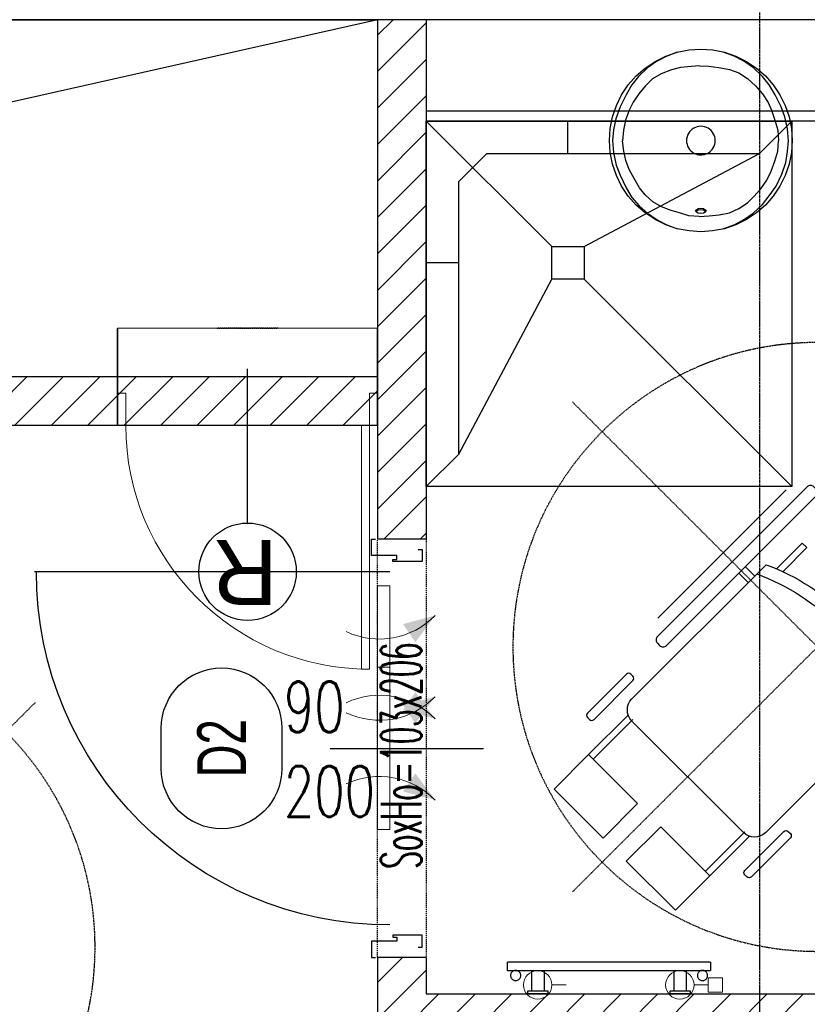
# Model space of a CAD drawing. Header units: millimetres. Extents: x 69081 to 158617, y -37521 to -9534.
# Tile 211 of 256: x 114126 to 114320, y -20803 to -20561. Entities that reach past the tile are written whole.
import ezdxf
from ezdxf.enums import TextEntityAlignment as Align

# ---------------------------------------------------------------- set-up
doc = ezdxf.new("R2010")
doc.units = ezdxf.units.MM
for name, pattern in [('DASHED', [0.75, 0.5, -0.25]), ('DO', [0.8, 0.6, -0.1, 0, -0.1]), ('DP', [0.5, 0.3, -0.2]), ('KRESKOWA-SREDNIA', [0.2, 0.12, -0.08]), ('MP', [0.25, 0.15, -0.1])]:
    doc.linetypes.add(name, pattern=pattern)
for name, color, linetype in [('_A-opisy', 51, 'Continuous'), ('A-----SZ', 8, 'Continuous'), ('A-ARM', 8, 'Continuous'), ('A-OSI', 8, 'DO'), ('A-SCI', 7, 'Continuous'), ('A_GSA_GK', 2, 'Continuous'), ('AM DRZIW WEWN', 1, 'Continuous'), ('B-widok-przerywana', 8, 'DASHED'), ('BA_ARM', 8, 'Continuous'), ('BA_drz', 7, 'Continuous'), ('BA_lpm', 1, 'MP'), ('BA_sym', 7, 'Continuous'), ('JS_PODCIĄGI', 1, 'DP'), ('porta', 8, 'Continuous'), ('R-----OP', 1, 'Continuous'), ('R-----WY', 1, 'Continuous')]:
    doc.layers.add(name, color=color, linetype=linetype)
for name, color, linetype, lineweight in [('_A-stolarka', 72, 'Continuous', 9), ('_A-ściany', 141, 'Continuous', 35), ('A-DRZ-SY', 7, 'Continuous', 25), ('DRZWI', 3, 'Continuous', 20), ('IS_Grzejnik', 15, 'Continuous', 5), ('IS_Zawór1', 15, 'Continuous', 5), ('SB_OTWORY DRZWI', 1, 'Continuous', 9)]:
    doc.layers.add(name, color=color, linetype=linetype, lineweight=lineweight)
doc.layers.get('R-----WY').off()
doc.styles.add('BIKTS', font='bikromsw.shx', dxfattribs={"width": 0.85})
doc.styles.add('Opisowy', font='arial.ttf')
doc.styles.add('ROMANS', font='romans.shx', dxfattribs={"height": 1})

# ---------------------------------------------------------------- blocks, each defined once
blk = doc.blocks.new('grzejnik drabinka')
at = {"layer": 'BA_ARM'}
for p, q in [((0, -0.8), (0, 0)), ((5, 0), (5, -0.8)), ((35, 0), (35, -0.8)), ((40, 0), (40, -0.8)), ((1, -5.8), (1, -0.8)), ((4, -0.8), (4, -5.8)), ((36, -5.8), (36, -0.8)), ((39, -0.8), (39, -5.8)), ((45, -5.8), (-5, -5.8)), ((-5, -7.8), (45, -7.8))]:
    blk.add_line(p, q, dxfattribs=at)
for points in [[(0, 0), (0, 0), (0.06, 0), (0.31, 0), (0.71, 0), (1.24, 0), (1.85, 0), (2.5, 0), (3.15, 0), (3.76, 0), (4.29, 0), (4.69, 0), (4.94, 0), (5, 0), (5, 0)], [(35, 0), (35, 0), (35.06, 0), (35.31, 0), (35.71, 0), (36.24, 0), (36.85, 0), (37.5, 0), (38.15, 0), (38.76, 0), (39.29, 0), (39.69, 0), (39.94, 0), (40, 0), (40, 0)], [(5, -0.8), (5, -0.8), (4.94, -0.8), (4.69, -0.8), (4.29, -0.8), (3.76, -0.8), (3.15, -0.8), (2.5, -0.8), (1.85, -0.8), (1.24, -0.8), (0.71, -0.8), (0.31, -0.8), (0.06, -0.8), (0, -0.8), (0, -0.8)], [(40, -0.8), (40, -0.8), (39.94, -0.8), (39.69, -0.8), (39.29, -0.8), (38.76, -0.8), (38.15, -0.8), (37.5, -0.8), (36.85, -0.8), (36.24, -0.8), (35.71, -0.8), (35.31, -0.8), (35.06, -0.8), (35, -0.8), (35, -0.8)], [(-1.75, -4.55), (-1.75, -4.44), (-1.78, -4.22), (-1.9, -3.92), (-2.11, -3.66), (-2.37, -3.46), (-2.67, -3.33), (-3, -3.29), (-3.33, -3.33), (-3.63, -3.46), (-3.89, -3.66), (-4.1, -3.92), (-4.22, -4.22), (-4.25, -4.44), (-4.25, -4.55)], [(-4.25, -4.55), (-4.25, -4.66), (-4.22, -4.88), (-4.1, -5.18), (-3.89, -5.44), (-3.63, -5.64), (-3.33, -5.77), (-3, -5.81), (-2.67, -5.77), (-2.37, -5.64), (-2.11, -5.44), (-1.9, -5.18), (-1.78, -4.88), (-1.75, -4.66), (-1.75, -4.55)], [(44.25, -4.55), (44.25, -4.44), (44.22, -4.22), (44.1, -3.92), (43.89, -3.66), (43.63, -3.46), (43.33, -3.33), (43, -3.29), (42.67, -3.33), (42.37, -3.46), (42.11, -3.66), (41.9, -3.92), (41.78, -4.22), (41.75, -4.44), (41.75, -4.55)], [(41.75, -4.55), (41.75, -4.66), (41.78, -4.88), (41.9, -5.18), (42.11, -5.44), (42.37, -5.64), (42.67, -5.77), (43, -5.81), (43.33, -5.77), (43.63, -5.64), (43.89, -5.44), (44.1, -5.18), (44.22, -4.88), (44.25, -4.66), (44.25, -4.55)], [(-5, -5.8), (-5, -5.8), (-5, -5.8), (-5, -5.8)], [(-5, -5.8), (-5, -5.8), (-5, -5.8), (-5, -5.8)], [(-5, -5.8), (-5, -5.8), (-5, -5.8), (-5, -5.8)], [(-5, -5.8), (-5, -5.8), (-5, -5.8), (-5, -5.8)], [(-5, -5.8), (-5, -5.8), (-5, -5.8), (-5, -5.8)], [(-5, -5.8), (-5, -5.8), (-5, -5.8), (-5, -5.8)], [(-5, -5.8), (-5, -5.8), (-5, -5.8), (-5, -5.8)], [(-5, -5.8), (-5, -5.8), (-5, -5.8), (-5, -5.8)], [(-5, -5.8), (-5, -5.8), (-5, -5.8), (-5, -5.8)], [(-5, -7.8), (-5, -7.8), (-5, -7.78), (-5, -7.68), (-5, -7.52), (-5, -7.31), (-5, -7.06), (-5, -6.8), (-5, -6.54), (-5, -6.29), (-5, -6.08), (-5, -5.92), (-5, -5.82), (-5, -5.8), (-5, -5.8)], [(-5, -5.8), (-5, -5.8), (-5, -5.8), (-5, -5.8)], [(-5, -5.8), (-5, -5.8), (-5, -5.8), (-5, -5.8)], [(-5, -5.8), (-5, -5.8), (-5, -5.8), (-5, -5.8)], [(-5, -5.8), (-5, -5.8), (-5, -5.8), (-5, -5.8)], [(-5, -5.8), (-5, -5.8), (-5, -5.8), (-5, -5.8)], [(-5, -5.8), (-5, -5.8), (-5, -5.8), (-5, -5.8)], [(-5, -5.8), (-5, -5.8), (-5, -5.8), (-5, -5.8)], [(-5, -5.8), (-5, -5.8), (-5, -5.8), (-5, -5.8)], [(-5, -5.8), (-5, -5.8), (-5, -5.8), (-5, -5.8)], [(-5, -5.8), (-5, -5.8), (-5, -5.8), (-5, -5.8)], [(-5, -5.8), (-5, -5.8), (-5, -5.8), (-5, -5.8)], [(-5, -5.8), (-5, -5.8), (-5, -5.8), (-5, -5.8)], [(-5, -5.8), (-5, -5.8), (-5, -5.8), (-5, -5.8)], [(-5, -5.8), (-5, -5.8), (-5, -5.8), (-5, -5.8)], [(-5, -5.8), (-5, -5.8), (-5, -5.8), (-5, -5.8)], [(-5, -5.8), (-5, -5.8), (-5, -5.8), (-5, -5.8)], [(-5, -5.8), (-5, -5.8), (-5, -5.8), (-5, -5.8)], [(-5, -5.8), (-5, -5.8), (-5, -5.8), (-5, -5.8)], [(-5, -5.8), (-5, -5.8), (-5, -5.8), (-5, -5.8)], [(45, -5.8), (45, -5.8), (45, -5.8), (45, -5.8)], [(45, -5.8), (45, -5.8), (45, -5.8), (45, -5.8)], [(45, -5.8), (45, -5.8), (45, -5.8), (45, -5.8)], [(45, -5.8), (45, -5.8), (45, -5.8), (45, -5.8)], [(45, -5.8), (45, -5.8), (45, -5.8), (45, -5.8)], [(45, -5.8), (45, -5.8), (45, -5.8), (45, -5.8)], [(45, -5.8), (45, -5.8), (45, -5.8), (45, -5.8)], [(45, -5.8), (45, -5.8), (45, -5.8), (45, -5.8)], [(45, -5.8), (45, -5.8), (45, -5.8), (45, -5.8)], [(45, -5.8), (45, -5.8), (45, -5.82), (45, -5.92), (45, -6.08), (45, -6.29), (45, -6.54), (45, -6.8), (45, -7.06), (45, -7.31), (45, -7.52), (45, -7.68), (45, -7.78), (45, -7.8), (45, -7.8)], [(45, -5.8), (45, -5.8), (45, -5.8), (45, -5.8)], [(45, -5.8), (45, -5.8), (45, -5.8), (45, -5.8)], [(45, -5.8), (45, -5.8), (45, -5.8), (45, -5.8)], [(45, -5.8), (45, -5.8), (45, -5.8), (45, -5.8)], [(45, -5.8), (45, -5.8), (45, -5.8), (45, -5.8)], [(45, -5.8), (45, -5.8), (45, -5.8), (45, -5.8)], [(45, -5.8), (45, -5.8), (45, -5.8), (45, -5.8)], [(45, -5.8), (45, -5.8), (45, -5.8), (45, -5.8)], [(45, -5.8), (45, -5.8), (45, -5.8), (45, -5.8)], [(45, -5.8), (45, -5.8), (45, -5.8), (45, -5.8)], [(45, -5.8), (45, -5.8), (45, -5.8), (45, -5.8)], [(45, -5.8), (45, -5.8), (45, -5.8), (45, -5.8)], [(45, -5.8), (45, -5.8), (45, -5.8), (45, -5.8)], [(45, -5.8), (45, -5.8), (45, -5.8), (45, -5.8)], [(45, -5.8), (45, -5.8), (45, -5.8), (45, -5.8)], [(45, -5.8), (45, -5.8), (45, -5.8), (45, -5.8)], [(45, -5.8), (45, -5.8), (45, -5.8), (45, -5.8)], [(45, -5.8), (45, -5.8), (45, -5.8), (45, -5.8)], [(45, -5.8), (45, -5.8), (45, -5.8), (45, -5.8)], [(-5, -7.8), (-5, -7.8), (-5, -7.8), (-5, -7.8)], [(-5, -7.8), (-5, -7.8), (-5, -7.8), (-5, -7.8)], [(-5, -7.8), (-5, -7.8), (-5, -7.8), (-5, -7.8)], [(-5, -7.8), (-5, -7.8), (-5, -7.8), (-5, -7.8)], [(-5, -7.8), (-5, -7.8), (-5, -7.8), (-5, -7.8)], [(-5, -7.8), (-5, -7.8), (-5, -7.8), (-5, -7.8)], [(-5, -7.8), (-5, -7.8), (-5, -7.8), (-5, -7.8)], [(-5, -7.8), (-5, -7.8), (-5, -7.8), (-5, -7.8)], [(-5, -7.8), (-5, -7.8), (-5, -7.8), (-5, -7.8)], [(-5, -7.8), (-5, -7.8), (-5, -7.8), (-5, -7.8)], [(-5, -7.8), (-5, -7.8), (-5, -7.8), (-5, -7.8)], [(-5, -7.8), (-5, -7.8), (-5, -7.8), (-5, -7.8)], [(-5, -7.8), (-5, -7.8), (-5, -7.8), (-5, -7.8)], [(-5, -7.8), (-5, -7.8), (-5, -7.8), (-5, -7.8)], [(-5, -7.8), (-5, -7.8), (-5, -7.8), (-5, -7.8)], [(-5, -7.8), (-5, -7.8), (-5, -7.8), (-5, -7.8)], [(-5, -7.8), (-5, -7.8), (-5, -7.8), (-5, -7.8)], [(-5, -7.8), (-5, -7.8), (-5, -7.8), (-5, -7.8)], [(-5, -7.8), (-5, -7.8), (-5, -7.8), (-5, -7.8)], [(-5, -7.8), (-5, -7.8), (-5, -7.8), (-5, -7.8)], [(-5, -7.8), (-5, -7.8), (-5, -7.8), (-5, -7.8)], [(-5, -7.8), (-5, -7.8), (-5, -7.8), (-5, -7.8)], [(-5, -7.8), (-5, -7.8), (-5, -7.8), (-5, -7.8)], [(-5, -7.8), (-5, -7.8), (-5, -7.8), (-5, -7.8)], [(-5, -7.8), (-5, -7.8), (-5, -7.8), (-5, -7.8)], [(-5, -7.8), (-5, -7.8), (-5, -7.8), (-5, -7.8)], [(-5, -7.8), (-5, -7.8), (-5, -7.8), (-5, -7.8)], [(-5, -7.8), (-5, -7.8), (-5, -7.8), (-5, -7.8)], [(45, -7.8), (45, -7.8), (45, -7.8), (45, -7.8)], [(45, -7.8), (45, -7.8), (45, -7.8), (45, -7.8)], [(45, -7.8), (45, -7.8), (45, -7.8), (45, -7.8)], [(45, -7.8), (45, -7.8), (45, -7.8), (45, -7.8)], [(45, -7.8), (45, -7.8), (45, -7.8), (45, -7.8)], [(45, -7.8), (45, -7.8), (45, -7.8), (45, -7.8)], [(45, -7.8), (45, -7.8), (45, -7.8), (45, -7.8)], [(45, -7.8), (45, -7.8), (45, -7.8), (45, -7.8)], [(45, -7.8), (45, -7.8), (45, -7.8), (45, -7.8)], [(45, -7.8), (45, -7.8), (45, -7.8), (45, -7.8)], [(45, -7.8), (45, -7.8), (45, -7.8), (45, -7.8)], [(45, -7.8), (45, -7.8), (45, -7.8), (45, -7.8)], [(45, -7.8), (45, -7.8), (45, -7.8), (45, -7.8)], [(45, -7.8), (45, -7.8), (45, -7.8), (45, -7.8)], [(45, -7.8), (45, -7.8), (45, -7.8), (45, -7.8)], [(45, -7.8), (45, -7.8), (45, -7.8), (45, -7.8)], [(45, -7.8), (45, -7.8), (45, -7.8), (45, -7.8)], [(45, -7.8), (45, -7.8), (45, -7.8), (45, -7.8)], [(45, -7.8), (45, -7.8), (45, -7.8), (45, -7.8)], [(45, -7.8), (45, -7.8), (45, -7.8), (45, -7.8)], [(45, -7.8), (45, -7.8), (45, -7.8), (45, -7.8)], [(45, -7.8), (45, -7.8), (45, -7.8), (45, -7.8)], [(45, -7.8), (45, -7.8), (45, -7.8), (45, -7.8)], [(45, -7.8), (45, -7.8), (45, -7.8), (45, -7.8)], [(45, -7.8), (45, -7.8), (45, -7.8), (45, -7.8)], [(45, -7.8), (45, -7.8), (45, -7.8), (45, -7.8)], [(45, -7.8), (45, -7.8), (45, -7.8), (45, -7.8)], [(45, -7.8), (45, -7.8), (45, -7.8), (45, -7.8)]]:
    blk.add_open_spline(points, degree=3, dxfattribs=at)
blk = doc.blocks.new('KRATKA WENT')
at = {"layer": 'DRZWI'}
for points in [[(-12.72, 11.16, 0, 5.4, 0), (-8.38, 4.78, 5.4, 5.4, 0)], [(12.72, 11.16, 0, 5.4, 0), (8.38, 4.78, 5.4, 5.4, 0)]]:
    blk.add_lwpolyline(points, format="xyseb", dxfattribs=at)
blk.add_lwpolyline([(20, -3), (20, 0), (-20, 0), (-20, -3)], close=True, dxfattribs=at)
for centre, start, end in [((-26.01, -2.55), 334.6838, 45.9092), ((26.01, -2.55), 134.0908, 205.3162)]:
    blk.add_arc(centre, 19.09, start, end, dxfattribs=at)
blk = doc.blocks.new('dr1h901')
at = {"color": 0}
blk.add_line((-0.5, 0), (-0.5, 1.005), dxfattribs=at)
at = {"color": 1}
blk.add_line((0, 0.1689), (0, -0.2655), dxfattribs=at)
blk.add_arc((-0.5, 0), 1, 0, 90, dxfattribs=at)
blk = doc.blocks.new('symbol1')
at = {"layer": 'A-ARM', "linetype": 'KRESKOWA-SREDNIA'}
for p, q in [((-18151.81, -23689.57), (-18031.11, -23568.86)), ((-18151.81, -23568.86), (-18031.11, -23689.57))]:
    blk.add_line(p, q, dxfattribs=at)
at = {"layer": 'A-ARM'}
for p, q in [((-18117.98, -23572.84), (-18108.22, -23582.61)), ((-18119.08, -23573.94), (-18109.32, -23583.7)), ((-18137.14, -23610.97), (-18109.7, -23583.53)), ((-18104.2, -23583.53), (-18071.2, -23616.54)), ((-18052.72, -23621.51), (-18084.34, -23589.89)), ((-18147.83, -23602.69), (-18138.07, -23612.45)), ((-18146.73, -23601.59), (-18136.97, -23611.35)), ((-18075.57, -23612.17), (-18072.95, -23609.55)), ((-18073.99, -23613.75), (-18071.37, -23611.13)), ((-18104.14, -23649.47), (-18137.14, -23616.47)), ((-18072.23, -23619.1), (-18065.85, -23625.47)), ((-18066.99, -23626.61), (-18072.93, -23620.67)), ((-18065.85, -23625.47), (-18066.99, -23626.61)), ((-18099.17, -23667.95), (-18130.78, -23636.34)), ((-18110.83, -23647.43), (-18108.5, -23645.11)), ((-18109.25, -23649.01), (-18106.92, -23646.68)), ((-18101.58, -23648.45), (-18095.2, -23654.82)), ((-18094.06, -23653.68), (-18100, -23647.74)), ((-18095.2, -23654.82), (-18094.06, -23653.68))]:
    blk.add_line(p, q, dxfattribs=at)
for points in [[(-18126.46, -23564.36), (-18117.98, -23572.84), (-18130.06, -23584.93), (-18138.54, -23576.45)], [(-18156.31, -23594.21), (-18147.83, -23602.69), (-18135.75, -23590.61), (-18144.23, -23582.13)]]:
    blk.add_lwpolyline(points, close=True, dxfattribs=at)
for points in [[(-18108.85, -23572.59), (-18109.34, -23573.08, 0.414214), (-18109.34, -23574.18), (-18099.75, -23583.78, 0.414214), (-18098.65, -23583.78), (-18098.15, -23583.28, 0.414214), (-18098.15, -23582.18), (-18107.75, -23572.59, 0.414214)], [(-18090.8, -23590.05), (-18090.25, -23589.5, -0.414214), (-18088.6, -23589.5), (-18051.74, -23626.35, -0.414214), (-18051.74, -23628), (-18052.29, -23628.55, -0.414214), (-18053.94, -23628.55), (-18090.8, -23591.7, -0.414214)], [(-18148.09, -23611.82), (-18147.59, -23611.33, -0.414214), (-18146.49, -23611.33), (-18136.9, -23620.92, -0.414214), (-18136.9, -23622.02), (-18137.39, -23622.52, -0.414214), (-18138.49, -23622.52), (-18148.09, -23612.92, -0.414214)], [(-18130.88, -23630.13), (-18130.33, -23629.58, -0.414214), (-18128.68, -23629.58), (-18091.82, -23666.44, -0.414214), (-18091.82, -23668.09), (-18092.37, -23668.64, -0.414214), (-18094.02, -23668.64), (-18130.88, -23631.78, -0.414214)]]:
    blk.add_lwpolyline(points, format="xyb", close=True, dxfattribs=at)
at = {"layer": 'A-ARM', "linetype": 'KRESKOWA-SREDNIA'}
blk.add_circle((-18091.46, -23629.22), 75, dxfattribs=at)
at = {"layer": 'A-ARM'}
for centre, radius, start, end in [((-18106.95, -23586.28), 3.89, 45, 135), ((-18134.39, -23613.72), 3.89, 135, 225), ((-18125.98, -23594.69), 56.04, 290.4425, 339.5575), ((-18123.71, -23596.97), 56.04, 290.4425, 339.5575)]:
    blk.add_arc(centre, radius, start, end, dxfattribs=at)
blk = doc.blocks.new('osie')
at = {"layer": 'A-OSI'}
blk.add_line((20223.6, -43302.43), (20223.6, -44525.44), dxfattribs=at)
blk = doc.blocks.new('urbi1rzut')
at = {"layer": 'BA_ARM'}
for p, q in [((-10.58, -2.97), (-8.23, -1.7)), ((-8.23, -1.7), (-5.54, -0.73)), ((5.81, -0.77), (8.55, -1.78)), ((8.55, -1.78), (10.95, -3.08)), ((-15.16, -6.72), (-12.97, -4.57)), ((-12.97, -4.57), (-10.58, -2.97)), ((-4.45, -4.51), (-7.04, -4.98)), ((-1.95, -4.16), (-4.45, -4.51)), ((0.31, -4.08), (-1.95, -4.16)), ((0.31, -4.08), (2.31, -4.24)), ((2.31, -4.24), (5.01, -4.55)), ((5.01, -4.55), (7.2, -5.06)), ((10.95, -3.08), (13.09, -4.59)), ((13.09, -4.59), (15.35, -6.73)), ((-16.84, -8.82), (-15.16, -6.72)), ((-11.51, -7.24), (-13.46, -9.05)), ((-9.4, -5.85), (-11.51, -7.24)), ((-7.04, -4.98), (-9.4, -5.85)), ((7.2, -5.06), (9.75, -6.08)), ((9.75, -6.08), (11.9, -7.33)), ((15.35, -6.73), (17, -8.83)), ((-18.33, -11.22), (-16.84, -8.82)), ((-13.46, -9.05), (-15.15, -11.01)), ((11.9, -7.33), (13.7, -9.09)), ((13.7, -9.09), (15.27, -11)), ((17, -8.83), (18.39, -11.27)), ((-19.82, -14.19), (-18.33, -11.22)), ((-15.15, -11.01), (-16.56, -13.12)), ((15.27, -11), (16.63, -13.06)), ((18.39, -11.27), (19.83, -14.21)), ((-20.65, -16.7), (-19.82, -14.19)), ((-16.56, -13.12), (-17.38, -15.07)), ((16.63, -13.06), (17.65, -15.07)), ((19.83, -14.21), (20.9, -17.21)), ((-21.34, -19.64), (-20.65, -16.7)), ((-17.38, -15.07), (-18.25, -17.48)), ((17.65, -15.07), (18.52, -17.48)), ((-18.25, -17.48), (-18.98, -19.99)), ((-1.78, -19.48), (-1.37, -19.27)), ((-1.37, -19.27), (-0.93, -19.12)), ((-0.93, -19.12), (-0.48, -19.03)), ((-0.48, -19.03), (-0.01, -19)), ((-0.01, -19), (0.45, -19.03)), ((0.45, -19.03), (0.9, -19.12)), ((0.9, -19.12), (1.34, -19.27)), ((1.34, -19.27), (1.75, -19.48)), ((18.52, -17.48), (19.05, -19.99)), ((20.9, -17.21), (21.52, -19.9)), ((-21.57, -22.61), (-21.34, -19.64)), ((-18.98, -19.99), (-19.14, -22.55)), ((-3.52, -22.07), (-3.43, -21.62)), ((-3.43, -21.62), (-3.28, -21.18)), ((-3.28, -21.18), (-3.07, -20.77)), ((-3.07, -20.77), (-2.82, -20.38)), ((-2.82, -20.38), (-2.51, -20.04)), ((-2.51, -20.04), (-2.17, -19.73)), ((-2.17, -19.73), (-1.78, -19.48)), ((1.75, -19.48), (2.14, -19.73)), ((2.14, -19.73), (2.49, -20.04)), ((2.49, -20.04), (2.79, -20.38)), ((2.79, -20.38), (3.05, -20.77)), ((3.05, -20.77), (3.25, -21.18)), ((3.25, -21.18), (3.4, -21.62)), ((3.4, -21.62), (3.49, -22.07)), ((19.05, -19.99), (19.26, -22.55)), ((21.52, -19.9), (21.71, -22.53)), ((-21.38, -25.24), (-21.57, -22.61)), ((-18.98, -25.11), (-19.14, -22.55)), ((-3.55, -22.54), (-3.52, -22.07)), ((-3.52, -23), (-3.55, -22.54)), ((-3.43, -23.45), (-3.52, -23)), ((-3.28, -23.89), (-3.43, -23.45)), ((-3.08, -24.3), (-3.28, -23.89)), ((3.25, -23.89), (3.05, -24.3)), ((3.4, -23.45), (3.25, -23.89)), ((3.49, -23), (3.4, -23.45)), ((3.49, -22.07), (3.52, -22.54)), ((3.52, -22.54), (3.49, -23)), ((18.99, -25.11), (19.26, -22.55)), ((21.71, -22.53), (21.52, -25.47)), ((-20.96, -27.95), (-21.38, -25.24)), ((-18.21, -27.62), (-18.98, -25.11)), ((-2.82, -24.69), (-3.08, -24.3)), ((-2.34, -25.19), (-2.82, -24.69)), ((-1.78, -25.6), (-2.34, -25.19)), ((-0.93, -25.95), (-1.78, -25.6)), ((-0.24, -26.06), (-0.93, -25.95)), ((0.45, -26.04), (-0.24, -26.06)), ((0.9, -25.95), (0.45, -26.04)), ((1.34, -25.8), (0.9, -25.95)), ((1.75, -25.6), (1.34, -25.8)), ((2.14, -25.34), (1.75, -25.6)), ((2.49, -25.04), (2.14, -25.34)), ((2.79, -24.69), (2.49, -25.04)), ((3.05, -24.3), (2.79, -24.69)), ((18.43, -27.44), (18.99, -25.11)), ((21.52, -25.47), (20.83, -28.57)), ((-19.97, -30.83), (-20.96, -27.95)), ((-17.31, -30.04), (-18.21, -27.62)), ((17.62, -29.68), (18.43, -27.44)), ((20.83, -28.57), (19.89, -31.07)), ((-18.56, -33.77), (-19.97, -30.83)), ((-16.29, -32.31), (-17.31, -30.04)), ((16.4, -31.83), (17.62, -29.68)), ((19.89, -31.07), (18.39, -34.14)), ((-16.83, -36.15), (-18.56, -33.77)), ((-14.78, -34.41), (-16.29, -32.31)), ((15.11, -34.13), (16.4, -31.83)), ((-15.18, -38.26), (-16.83, -36.15)), ((-13.09, -36.28), (-14.78, -34.41)), ((-11.51, -37.87), (-13.09, -36.28)), ((11.79, -37.61), (13.73, -35.87)), ((13.73, -35.87), (15.11, -34.13)), ((18.39, -34.14), (16.95, -36.51)), ((-12.92, -40.4), (-15.18, -38.26)), ((-9.4, -39.26), (-11.51, -37.87)), ((9.67, -38.83), (11.79, -37.61)), ((15.19, -38.58), (13.14, -40.42)), ((16.95, -36.51), (15.19, -38.58)), ((-10.78, -41.91), (-12.92, -40.4)), ((-7.09, -40.32), (-9.4, -39.26)), ((-4.51, -40.85), (-7.09, -40.32)), ((-2.09, -41.06), (-4.51, -40.85)), ((0.42, -41.25), (-2.09, -41.06)), ((-1.11, -39.55), (-1.29, -39.88)), ((-1.29, -39.88), (-1.11, -40.19)), ((-0.64, -39.3), (-1.11, -39.55)), ((-1.11, -40.19), (-0.64, -40.41)), ((-0.87, -39.77), (-1, -40.04)), ((-1, -40.04), (-0.88, -40.3)), ((-0.49, -39.57), (-0.87, -39.77)), ((0, -39.19), (-0.64, -39.3)), ((-0.64, -40.41), (0, -40.5)), ((0.02, -39.49), (-0.49, -39.57)), ((0.63, -39.3), (0, -39.19)), ((0, -40.5), (0.63, -40.41)), ((0.53, -39.57), (0.02, -39.49)), ((0.42, -41.25), (2.93, -41.06)), ((0.9, -39.77), (0.53, -39.57)), ((1.1, -39.55), (0.63, -39.3)), ((0.63, -40.41), (1.1, -40.19)), ((1.04, -40.04), (0.9, -39.77)), ((0.95, -40.27), (1.04, -40.04)), ((1.28, -39.88), (1.1, -39.55)), ((1.1, -40.19), (1.28, -39.88)), ((2.93, -41.06), (5.01, -40.39)), ((5.01, -40.39), (7.34, -39.73)), ((7.34, -39.73), (9.67, -38.83)), ((13.14, -40.42), (10.75, -42.02)), ((-8.38, -43.21), (-10.78, -41.91)), ((-5.65, -44.22), (-8.38, -43.21)), ((8.4, -43.28), (5.71, -44.25)), ((10.75, -42.02), (8.4, -43.29))]:
    blk.add_line(p, q, dxfattribs=at)
blk.add_lwpolyline([(0, -45), (2.88, -44.79), (5.82, -44.24), (8.61, -43.29), (11.22, -41.99), (13.7, -40.35), (15.91, -38.41), (17.85, -36.2), (19.49, -33.75), (20.79, -31.11), (21.73, -28.33), (22.31, -25.44), (22.5, -22.5), (22.3, -19.57), (21.73, -16.68), (20.79, -13.89), (19.49, -11.25), (17.85, -8.8), (15.91, -6.59), (13.7, -4.65), (11.25, -3.01), (8.61, -1.71), (5.82, -0.77), (2.94, -0.19), (0, 0), (-2.94, -0.19), (-5.82, -0.77), (-8.61, -1.71), (-11.25, -3.01), (-13.7, -4.65), (-15.91, -6.59), (-17.85, -8.8), (-19.49, -11.25), (-20.79, -13.89), (-21.73, -16.68), (-22.3, -19.57), (-22.5, -22.5), (-22.31, -25.44), (-21.73, -28.33), (-20.79, -31.11), (-19.49, -33.75), (-17.85, -36.2), (-15.91, -38.41), (-13.7, -40.35), (-11.22, -41.99), (-8.61, -43.29), (-5.82, -44.24), (-2.88, -44.79), (0, -45)], close=True, dxfattribs=at)
blk = doc.blocks.new('symdrz')
blk.add_lwpolyline([(-10, -30, -1), (-10, 30), (10, 30, -1), (10, -30)], format="xyb", close=True)
at = {"style": 'BIKTS', "width": 0.8}
blk.add_attdef('SZERDRZ', text='', height=25, dxfattribs=at).set_placement((77.15, 8.8), align=Align.CENTER)
blk.add_attdef('SYMDRZ', text='', height=25, dxfattribs=at).set_placement((0, 0), align=Align.MIDDLE)
blk.add_attdef('WYSDRZ', text='', height=25, dxfattribs=at).set_placement((77.15, -9.49), align=Align.TOP_CENTER)
blk = doc.blocks.new('REWIZJE')
at = {"layer": '_A-opisy', "color": 40}
blk.add_line((28149.58, -31193.14), (28149.58, -31231.14), dxfattribs=at)
blk.add_line((28149.58, -31193.14), (28149.58, -31231.14), dxfattribs=at)
blk.add_circle((28149.59, -31181.14), 12, dxfattribs=at)
at = {"layer": '_A-stolarka'}
for p, q in [((28119.58, -31215.14), (28119.58, -31157.14)), ((28119.58, -31157.14), (28121.58, -31157.14)), ((28119.58, -31217.14), (28119.58, -31157.14)), ((28121.58, -31157.14), (28121.58, -31217.14)), ((28119.58, -31217.14), (28119.58, -31215.14)), ((28117.58, -31217.14), (28119.58, -31217.14)), ((28117.58, -31225.14), (28117.58, -31217.14)), ((28117.58, -31217.14), (28119.58, -31217.14)), ((28119.58, -31217.14), (28119.58, -31225.14)), ((28121.58, -31217.14), (28119.58, -31217.14)), ((28179.58, -31217.14), (28179.58, -31217.14)), ((28179.58, -31217.14), (28179.58, -31225.14)), ((28181.58, -31217.14), (28179.58, -31217.14)), ((28181.58, -31225.14), (28181.58, -31217.14)), ((28119.58, -31225.14), (28117.58, -31225.14)), ((28179.58, -31225.14), (28181.58, -31225.14))]:
    blk.add_line(p, q, dxfattribs=at)
blk.add_arc((28119.58, -31217.14), 60, 0, 90, dxfattribs=at)
at = {"layer": '_A-ściany', "linetype": 'Continuous'}
for p, q in [((28117.58, -31217.14), (28117.58, -31241.14)), ((28181.58, -31217.14), (28181.58, -31241.14))]:
    blk.add_line(p, q, dxfattribs=at)
at = {"layer": '_A-ściany', "lineweight": 5}
for p, q in [((28181.58, -31217.14), (28117.58, -31217.14)), ((28181.58, -31241.14), (28117.58, -31241.14))]:
    blk.add_line(p, q, dxfattribs=at)
at = {"layer": 'JS_PODCIĄGI', "color": 4}
for p, q in [((28157.08, -31241.14), (28142.08, -31241.14)), ((28142.08, -31241.14), (28157.08, -31241.14))]:
    blk.add_line(p, q, dxfattribs=at)
at = {"layer": '_A-opisy', "color": 40, "insert": (28121.24, -31172.97), "char_height": 16, "attachment_point": 1, "style": 'Opisowy'}
blk.add_mtext_dynamic_manual_height_columns('\\pxqc;R', width=57.9989, gutter_width=1, heights=[0], dxfattribs=at)
blk = doc.blocks.new('grzejniki pietro 2')
at = {"layer": 'IS_Zawór1', "linetype": 'ByBlock', "lineweight": -2, "extrusion": (0, 0, -1)}
blk.add_lwpolyline([(-20275.58, -43060.02), (-20279.08, -43060.02), (-20279.08, -43063.52), (-20275.58, -43063.52)], close=True, dxfattribs=at)
at = {"layer": 'IS_Zawór1', "linetype": 'ByBlock', "lineweight": -2, "extrusion": (-1.83697e-16, -1, 0), "elevation": 43061.77}
blk.add_lwpolyline([(20237.08, 0), (20240.58, 0)], dxfattribs=at)
at = {"layer": 'IS_Zawór1', "linetype": 'ByBlock', "lineweight": -2, "extrusion": (-2.22045e-16, -1, 0), "elevation": 43061.77}
blk.add_lwpolyline([(20272.08, 0), (20275.58, 0)], dxfattribs=at)
at = {"layer": 'IS_Zawór1', "linetype": 'ByBlock', "lineweight": -2}
for centre in [(20233.58, -43061.77), (20268.58, -43061.77)]:
    blk.add_circle(centre, 3.5, dxfattribs=at)
blk = doc.blocks.new('A$Cf85abbde')
at = {"layer": 'A-SCI', "color": 4}
for p, q in [((12, 103), (0, 103)), ((12, 0), (0, 0))]:
    blk.add_line(p, q, dxfattribs=at)
at = {"layer": 'JS_PODCIĄGI', "lineweight": -3}
for p, q in [((0, 0), (0, 103)), ((12, 103), (12, 0))]:
    blk.add_line(p, q, dxfattribs=at)
at = {"layer": 'AM DRZIW WEWN', "insert": (0.83, 21.87), "char_height": 10, "width": 61.9698, "attachment_point": 1, "rotation": 90, "style": 'ROMANS'}
blk.add_mtext('{\\W0.5;SoxHo=103x206}', dxfattribs=at)

msp = doc.modelspace()

# ---------------------------------------------------------------- hatches: boundary and pattern name
at = {"layer": 'A-----SZ'}
h = msp.add_hatch(dxfattribs=at)
h.set_pattern_fill('ANSI31', color=256, scale=2)
h.set_pattern_definition([(45, (77432.36, 11586.2524), (-4.4901281, 4.4901281), [])])
h.paths.add_polyline_path([(111471.1992, -19714.1903), (111466.7002, -19694.7029), (111455.0078, -19697.4023), (111459.5068, -19716.8897), (111502.2475, -19902.02), (111556.8122, -19889.4228), (111554.1128, -19877.7303), (111511.2405, -19887.6282)])
h.paths.add_polyline_path([(111908.6415, -20600.5941), (111739.3228, -20600.5941), (111708.7721, -20612.5941), (111908.6415, -20612.5941)])
h.paths.add_polyline_path([(111920.6415, -20560.5941), (111908.6415, -20561.5038), (111908.6415, -20688.5941), (111920.6415, -20688.5941)])
h.paths.add_polyline_path([(111920.6415, -20791.5941), (111908.6415, -20791.5941), (111908.6415, -20869.395), (111920.6415, -20878.9403)])
h.paths.add_polyline_path([(112115.6415, -20560.5941), (112100.6415, -20560.5941), (112100.6415, -21261.5941), (112115.6415, -21261.5941)])
h.paths.add_polyline_path([(112297.6415, -20560.5941), (112285.6415, -20560.5941), (112285.6415, -20678.5941), (112297.6415, -20678.5941)])
h.paths.add_polyline_path([(112409.6415, -20560.5941), (112397.6415, -20560.5941), (112397.6415, -20660.5941), (112445.6415, -20660.5941), (112445.6415, -20648.5941), (112409.6415, -20648.5941)])
h.paths.add_polyline_path([(112508.6415, -20560.5941), (112496.6415, -20560.5941), (112496.6415, -20648.5941), (112460.6415, -20648.5941), (112460.6415, -20660.5941), (112508.6415, -20660.5941)])
h.paths.add_polyline_path([(112460.6415, -20648.5941), (112445.6415, -20648.5941), (112445.6415, -21261.5941), (112460.6415, -21261.5941)])
h.paths.add_polyline_path([(112445.6415, -20800.5941), (112297.6415, -20800.5941), (112297.6415, -20781.5941), (112285.6415, -20781.5941), (112285.6415, -20812.5941), (112445.6415, -20812.5941)])
h.paths.add_polyline_path([(112620.6415, -20781.5941), (112608.6415, -20781.5941), (112608.6415, -20800.5941), (112460.6415, -20800.5941), (112460.6415, -20812.5941), (112620.6415, -20812.5941)])
h.paths.add_polyline_path([(112620.6415, -20560.5941), (112608.6415, -20560.5941), (112608.6415, -20678.5941), (112620.6415, -20678.5941)])
h.paths.add_polyline_path([(112805.6415, -20560.5941), (112790.6415, -20560.5941), (112790.6415, -21261.5941), (112805.6415, -21261.5941)])
h.paths.add_polyline_path([(112987.6415, -20560.5941), (112975.6415, -20560.5941), (112975.6415, -20678.5941), (112987.6415, -20678.5941)])
h.paths.add_polyline_path([(112987.6415, -20779.5941), (112975.6415, -20779.5941), (112975.6415, -20812.5941), (113135.6415, -20812.5941), (113135.6415, -20800.5941), (112987.6415, -20800.5941)])
h.paths.add_polyline_path([(113099.6415, -20560.5941), (113087.6415, -20560.5941), (113087.6415, -20660.5941), (113135.6415, -20660.5941), (113135.6415, -20648.5941), (113099.6415, -20648.5941)])
h.paths.add_polyline_path([(113150.6415, -20648.5941), (113135.6415, -20648.5941), (113135.6415, -21261.5941), (113150.6415, -21261.5941)])
h.paths.add_polyline_path([(113198.6415, -20560.5941), (113186.6415, -20560.5941), (113186.6415, -20648.5941), (113150.6415, -20648.5941), (113150.6415, -20660.5941), (113198.6415, -20660.5941)])
h.paths.add_polyline_path([(113310.6415, -20560.5941), (113298.6415, -20560.5941), (113298.6415, -20678.5941), (113310.6415, -20678.5941)])
h.paths.add_polyline_path([(113310.6415, -20779.5941), (113298.6415, -20779.5941), (113298.6415, -20800.5941), (113150.6415, -20800.5941), (113150.6415, -20812.5941), (113310.6415, -20812.5941)])
h.paths.add_polyline_path([(113495.6415, -20560.5941), (113480.6415, -20560.5941), (113480.6415, -21261.5941), (113495.6415, -21261.5941)])
h.paths.add_polyline_path([(113840.6415, -20560.5941), (113825.6415, -20560.5941), (113825.6415, -21261.5941), (113840.6415, -21261.5941)])
h.paths.add_polyline_path([(113825.6415, -20648.5941), (113789.6415, -20648.5941), (113789.6415, -20560.5941), (113777.6415, -20560.5941), (113777.6415, -20660.5941), (113825.6415, -20660.5941)])
h.paths.add_polyline_path([(113677.6415, -20560.5941), (113665.6415, -20560.5941), (113665.6415, -20678.5941), (113677.6415, -20678.5941)])
h.paths.add_polyline_path([(113677.6415, -20781.5941), (113665.6415, -20781.5941), (113665.6415, -20812.5941), (113825.6415, -20812.5941), (113825.6415, -20800.5941), (113677.6415, -20800.5941)])
h.paths.add_polyline_path([(114226.1415, -20560.5941), (114214.1415, -20560.5941), (114214.1415, -20688.5941), (114226.1415, -20688.5941)])
h.paths.add_polyline_path([(114237.1415, -20346.5941), (114217.1415, -20346.5941), (114217.1415, -20358.5941), (114225.1415, -20358.5941), (114225.1415, -20536.5941), (114237.1415, -20536.5941)])
h.paths.add_polyline_path([(114114.1415, -20346.5941), (114020.1415, -20346.5941), (114020.1415, -20358.5941), (114114.1415, -20358.5941)])
h = msp.add_hatch(dxfattribs=at)
h.set_pattern_fill('ANSI31', color=256, scale=2)
h.set_pattern_definition([(45, (83358.483, 15179.69), (-4.4901281, 4.4901281), [])])
h.paths.add_polyline_path([(114214.1415, -20648.5941), (114113.1415, -20648.5941), (114113.1415, -20602.5941), (114100.9335, -20602.5941), (114100.9267, -20602.595), (114100.9267, -20648.5941), (114020.1415, -20648.5941), (114020.1415, -20602.5941), (114008.1415, -20602.5941), (114008.1415, -20660.5941), (114214.1415, -20660.5941)])
h = msp.add_hatch(dxfattribs=at)
h.set_pattern_fill('ANSI31', color=256, scale=2)
h.set_pattern_definition([(45, (82698.275, 15253.8414), (-4.4901281, 4.4901281), [])])
h.paths.add_polyline_path([(114526.1415, -20800.5941), (114226.1415, -20800.5941), (114226.1415, -20791.5941), (114214.1415, -20791.5941), (114214.1415, -20844.5075), (114226.1415, -20844.5075), (114226.1415, -20812.5941), (114526.1415, -20812.5941)])
h.paths.add_polyline_path([(114226.1415, -20947.5075), (114214.1415, -20947.5075), (114214.1415, -21261.5941), (114226.1415, -21261.5941)])

# ---------------------------------------------------------------- linework, layer by layer
at = {"layer": 'A-ARM'}
for p, q in [((114226.1415, -20585.5941), (114257.0267, -20616.4793)), ((114261.0267, -20593.5941), (114261.0267, -20585.5941)), ((114308.1415, -20593.5941), (114316.1415, -20585.5941)), ((114265.0267, -20616.4793), (114308.1415, -20593.5941)), ((114234.1415, -20620.4793), (114226.1415, -20620.4793)), ((114234.1415, -20667.5941), (114257.0267, -20624.4793)), ((114265.0267, -20624.4793), (114316.1415, -20675.5941)), ((114226.1415, -20675.5941), (114234.1415, -20667.5941))]:
    msp.add_line(p, q, dxfattribs=at)
for points in [[(114226.1415, -20585.5941), (114316.1415, -20585.5941), (114316.1415, -20675.5941), (114226.1415, -20675.5941)], [(114257.0267, -20616.4793), (114265.0267, -20616.4793), (114265.0267, -20624.4793), (114257.0267, -20624.4793)]]:
    msp.add_lwpolyline(points, close=True, dxfattribs=at)
msp.add_lwpolyline([(114234.1415, -20667.5941), (114234.1415, -20600.4793), (114241.0267, -20593.5941), (114308.1415, -20593.5941)], dxfattribs=at)
at = {"layer": 'A-SCI', "color": 5}
for p, q in [((114226.1415, -20560.5941), (114008.1415, -20560.5941)), ((114214.1415, -20560.5941), (114214.1415, -20680.5941)), ((114214.1415, -20560.5941), (114214.1415, -20648.5941)), ((114226.1415, -20560.5941), (114226.1415, -20680.5941)), ((114226.1415, -20560.5941), (114226.1415, -20660.5941)), ((114214.1415, -20791.5941), (114214.1415, -20844.5075)), ((114226.1415, -20791.5941), (114226.1415, -20800.5941)), ((114214.1415, -20799.5941), (114214.1415, -20812.5941)), ((114226.1415, -20800.5941), (114526.1415, -20800.5941))]:
    msp.add_line(p, q, dxfattribs=at)
at = {"layer": 'A-SCI', "color": 4}
for p, q in [((114214.1415, -20560.5941), (114214.1415, -20688.5941)), ((114226.1415, -20560.5941), (114226.1415, -20688.5941)), ((114214.1415, -20648.5941), (114113.1415, -20648.5941)), ((114214.1388, -20660.5941), (114008.1415, -20660.5941)), ((114226.1415, -20688.5941), (114214.1415, -20688.5941)), ((114226.1415, -20791.5941), (114214.1415, -20791.5941))]:
    msp.add_line(p, q, dxfattribs=at)
for points in [[(114526.1415, -20560.5941), (113982.6415, -20560.5941)], [(114214.1415, -20660.5941), (114008.1415, -20660.5941), (114008.1415, -20560.5941)], [(114214.1415, -20660.5941), (114008.1415, -20660.5941), (114008.1415, -20560.5941)]]:
    msp.add_lwpolyline(points, dxfattribs=at)
at = {"layer": 'A_GSA_GK', "color": 8}
for q in [(114226.1415, -20583.0941), (114230.2327, -20583.0941)]:
    msp.add_line((114526.1415, -20583.0941), q, dxfattribs=at)
at = {"layer": 'A_GSA_GK'}
for q in [(114226.1415, -20585.5941), (114230.8099, -20585.5941)]:
    msp.add_line((114526.1415, -20585.5941), q, dxfattribs=at)
at = {"layer": 'B-widok-przerywana', "color": 4, "linetype": 'Continuous'}
msp.add_lwpolyline([(114113.1415, -20560.5941), (114214.1415, -20560.5941), (114123.9602, -20580.9031), (114113.1415, -20648.5941)], close=True, dxfattribs=at)
at = {"layer": 'porta'}
for points in [[(114224.1415, -20691.0941), (114225.1415, -20691.0941), (114225.1415, -20694.0941), (114217.8915, -20694.0941), (114217.8915, -20693.5941), (114218.8915, -20693.5941), (114218.8915, -20692.5941), (114212.6415, -20692.5941), (114212.6415, -20688.5941), (114212.6415, -20688.5941), (114213.6415, -20688.5941)], [(114224.1415, -20789.0941), (114225.1415, -20789.0941), (114225.1415, -20786.0941), (114217.8915, -20786.0941), (114217.8915, -20786.5941), (114218.8915, -20786.5941), (114218.8915, -20787.5941), (114212.6415, -20787.5941), (114212.6415, -20791.5941), (114212.6415, -20791.5941), (114213.6415, -20791.5941)]]:
    msp.add_lwpolyline(points, dxfattribs=at)

# ---------------------------------------------------------------- block references
at = {"color": 6, "xscale": -1, "rotation": 180}
for p in [(132413.9219, -44344.3294), (132161.0433, -44418.2909)]:
    msp.add_blockref('symbol1', p, dxfattribs=at)
at = {"layer": 'A-DRZ-SY', "color": 4, "rotation": 180}
msp.add_blockref('REWIZJE', (142331.7237, -51877.7335), dxfattribs=at)
at = {"layer": 'A-SCI', "color": 4}
msp.add_blockref('osie', (94084.5456, 22838.835), dxfattribs=at)
at = {"layer": 'AM DRZIW WEWN'}
ref = msp.add_blockref('symdrz', (114175.7308, -20740.0941), dxfattribs=dict(at, xscale=0.4950000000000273, yscale=0.4950000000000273, zscale=0.4950000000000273, rotation=90))
ref.add_attrib('Symdrz', 'D2', dxfattribs={"layer": 'BA_sym', "height": 12, "rotation": 90, "style": 'BIKTS', "width": 0.7}).set_placement((114175.7308, -20740.0941), align=Align.MIDDLE_CENTER)
at = {"layer": 'BA_drz', "xscale": 87, "yscale": -87, "zscale": -87, "rotation": 270.0000000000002}
msp.add_blockref('dr1h901', (114217.1415, -20740.0941), dxfattribs=at)
at = {"layer": 'BA_lpm', "rotation": 180.0000000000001}
msp.add_blockref('grzejnik drabinka', (114291.1415, -20800.5941), dxfattribs=at)
at = {"layer": 'IS_Grzejnik'}
msp.add_blockref('grzejniki pietro 2', (94019.9764, 22263.4019, -289.1), dxfattribs=at)
at = {"layer": 'R-----WY', "xscale": -1}
msp.add_blockref('urbi1rzut', (114293.7295, -20567.846), dxfattribs=at)
at = {"layer": 'R-----WY'}
for p, rotation in [((114217.1415, -20720.0941), 270), ((114217.1415, -20720.0941), 270), ((114217.1415, -20740.0941), 270.0000000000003), ((114217.1415, -20740.0941), 270.0000000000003)]:
    msp.add_blockref('KRATKA WENT', p, dxfattribs=dict(at, rotation=rotation))
at = {"layer": 'SB_OTWORY DRZWI'}
msp.add_blockref('A$Cf85abbde', (114214.1415, -20791.5941), dxfattribs=at)

# ---------------------------------------------------------------- texts
at = {"layer": 'R-----OP', "insert": (114533.875, -20723.6062), "char_height": 12.5, "width": 342.829506, "attachment_point": 3, "style": 'ROMANS'}
msp.add_mtext('\\pxql;{\\W0.7;90\\P200}', dxfattribs=at)

doc.saveas('drawing.dxf')
